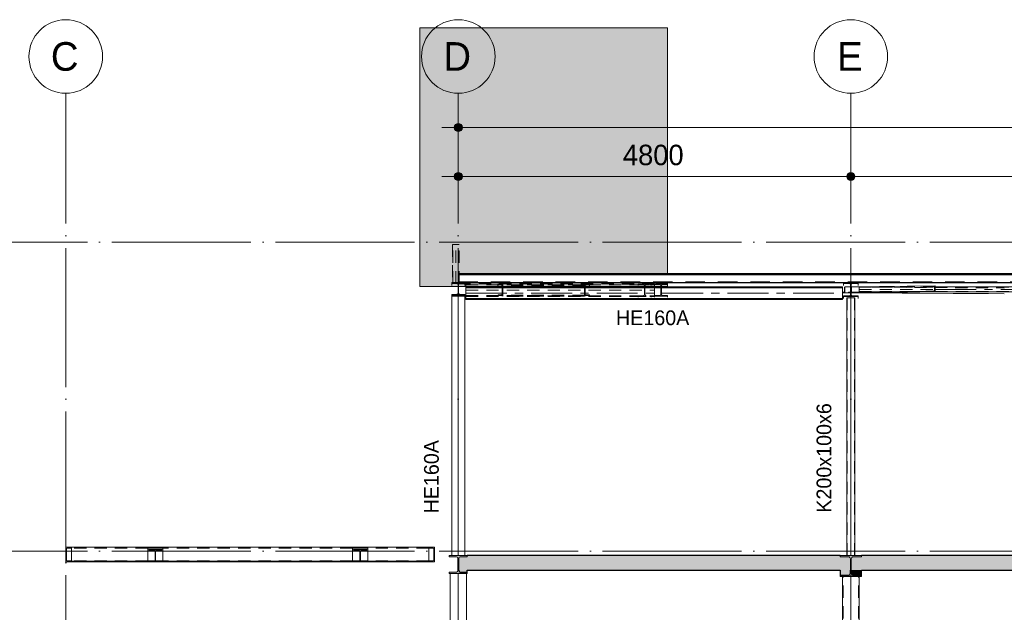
# Model space of a CAD drawing. Header units: millimetres. Extents: x -1359 to 538036, y -4592 to 9900.
# Tile 12 of 43: x 143955 to 155995, y 2654 to 9900. Entities that reach past the tile are written whole.
import ezdxf

# ---------------------------------------------------------------- set-up
doc = ezdxf.new("R2010")
doc.units = ezdxf.units.MM
for name, pattern in [('Overhead', [396.875, 238.125, -158.75]), ('WSP_hartlijn', [800, 500, -100, 100, -100]), ('WSP_hhidden', [250, 150, -100]), ('WSP_stramienlijn', [2000, 1700, -150, 0, -150])]:
    doc.linetypes.add(name, pattern=pattern)
for name, color, linetype, lineweight in [('00_algemeen - 0_18mm', 1, 'Continuous', 13), ('00_algemeen - hartlijn', 7, 'WSP_hartlijn', 13), ('00_algemeen - hhidden - 0_13mm', 7, 'WSP_hhidden', 13), ('00_algemeen - overhead', 7, 'Overhead', 13), ('00_maatvoering', 8, 'Continuous', 13), ('00_maatvoering-100', 8, 'Continuous', 13), ('07_stramien', 4, 'Continuous', 13), ('07_stramien - levels', 7, 'Continuous', 13), ('23_vloeren', 2, 'Continuous', 18), ('23_vloeren - hatch', 1, 'Continuous', 18), ('23_vloeren -cut-', 3, 'Continuous', 25), ('28_hoofddraagconstructies - kolommen en liggers', 1, 'Continuous', 13), ('28_hoofddraagconstructies - kolommen en liggers - hout', 1, 'Continuous', 13), ('28_hoofddraagconstructies - kolommen en liggers - staal', 1, 'Continuous', 13), ('28_hoofddraagconstructies - kolommen en liggers - staal -cut-', 2, 'Continuous', 13), ('28_hoofddraagconstructies - tags', 7, 'Continuous', 18)]:
    doc.layers.add(name, color=color, linetype=linetype, lineweight=lineweight)
doc.styles.add('Revittext', font='txt', dxfattribs={"height": 250})
doc.styles.add('Revittext_1', font='txt', dxfattribs={"height": 180})
doc.styles.add('Revittext_2', font='txt', dxfattribs={"height": 350})
doc.dimstyles.new('WSP_25_-_transparant', dxfattribs={"dimscale": 304.8, "dimtxt": 252.223969, "dimasz": 1.312336, "dimexe": 0.656168, "dimexo": 0.0625, "dimgap": 0.213255, "dimtad": 1, "dimdec": 0, "dimzin": 0, "dimdsep": 46, "dimtxsty": 'Revittext', "dimblk1": 'DOTSMALL', "dimblk2": 'DOTSMALL', "dimsah": 1, "dimcen": 0.09, "dimdle": 0.656168, "dimazin": 0, "dimtfac": 1, "dimtdec": 4, "dimtix": 1, "dimtmove": 0, "dimatfit": 3, "dimfxl": 0.656168, "dimfxlon": 1, "dimtvp": 1, "dimtolj": 1, "dimtzin": 0, "dimarcsym": 2})

# ---------------------------------------------------------------- blocks, each defined once
blk = doc.blocks.new('28_WSP_SC_staal - RHS v18-0 - RHSH 300x200x8 - S275-1336330-as 1')
at = {"layer": '00_algemeen - hartlijn'}
blk.add_line((33800, -170), (33800, 3090), dxfattribs=at)
at = {"layer": '00_algemeen - hhidden - 0_13mm'}
for p, q in [((33708, -170), (33708, 3090)), ((33892, -170), (33892, 3090))]:
    blk.add_line(p, q, dxfattribs=at)
blk = doc.blocks.new('28_WSP_SC_staal - HE v21-0 - HE200A - S235-1158447-as 1')
at = {"layer": '00_algemeen - hartlijn'}
blk.add_line((38600, -170), (38600, 3130), dxfattribs=at)
blk = doc.blocks.new('28_WSP_SC_staal - RHS v18-0 - RHSH 200x100x6 - S275-1336390-as 1')
at = {"layer": '00_algemeen - hartlijn'}
blk.add_line((29000, 3350), (29000, 6500), dxfattribs=at)
at = {"layer": '00_algemeen - hhidden - 0_13mm'}
for p, q in [((28956, 3350), (28956, 6500)), ((29044, 3350), (29044, 6500))]:
    blk.add_line(p, q, dxfattribs=at)
blk = doc.blocks.new('28_WSP_SC_staal - HE v21-0 - HE160A - S235-1384852-as 1')
at = {"layer": '00_algemeen - hartlijn'}
blk.add_line((19400, 3350), (19400, 6519), dxfattribs=at)
blk = doc.blocks.new('28_WSP_SF_staal - HE v21-0 - HE160A-1328771-as 1')
at = {"layer": '00_algemeen - hartlijn'}
blk.add_line((19493, 6556), (24097, 6556), dxfattribs=at)
at = {"layer": '28_hoofddraagconstructies - kolommen en liggers - staal'}
for p, q in [((19493, 6623), (19493, 6632)), ((24097, 6632), (19493, 6632)), ((19493, 6608), (19493, 6623)), ((19493, 6623), (24097, 6623)), ((24097, 6632), (24097, 6623)), ((24097, 6623), (24097, 6608)), ((19493, 6504), (19493, 6608)), ((19493, 6489), (19493, 6504)), ((24097, 6608), (24097, 6504)), ((24097, 6504), (24097, 6489)), ((19493, 6480), (19493, 6489)), ((19493, 6489), (24097, 6489)), ((19493, 6480), (24097, 6480)), ((24097, 6489), (24097, 6480))]:
    blk.add_line(p, q, dxfattribs=at)
blk = doc.blocks.new('Structural Framing 1 - Structural Framing 1-1333742-as 1')
at = {"layer": '28_hoofddraagconstructies - kolommen en liggers'}
h = blk.add_hatch(color=256, dxfattribs=at)
h.paths.add_polyline_path([(18930, 6637), (19397, 6637), (19397, 6658), (19394, 6664), (19388, 6668), (19382, 6669), (19320, 6670), (19320, 6685), (19400, 6685), (19400, 6793), (21960, 6793), (21960, 9800), (18930, 9800)])
h.paths.add_polyline_path([(20082, 6637), (21960, 6637), (21960, 6679), (19480, 6679), (19480, 6669), (19415, 6669), (19408, 6666), (19404, 6660), (19403, 6661), (19403, 6637), (20025, 6637)])
for p, q in [((18930, 9800), (21960, 9800)), ((18930, 6637), (18930, 9800)), ((21960, 9800), (21960, 6793)), ((19397, 6637), (18930, 6637)), ((21960, 6637), (19403, 6637)), ((21960, 6679), (21960, 6637))]:
    blk.add_line(p, q, dxfattribs=at)
blk = doc.blocks.new('Floors 4 - Floors 4-1342340-as 1')
at = {"layer": '23_vloeren - hatch', "linetype": 'WSP_hhidden', "lineweight": 13}
blk.add_hatch(color=256, dxfattribs=at).paths.add_polyline_path([(24233, 3107), (24330, 3107), (24330, 3170), (24205, 3170), (24205, 3131), (24208, 3120), (24217, 3111), (24229, 3107)])
at = {"layer": '23_vloeren -cut-'}
for p, q in [((24205, 3170), (24205, 3131)), ((24330, 3107), (24330, 3170)), ((24229, 3107), (24330, 3107))]:
    blk.add_line(p, q, dxfattribs=at)
blk.add_arc((24229, 3131), 24, 180, 270, dxfattribs=at)
blk = doc.blocks.new('Floors 6 - Floors 6-1343422-as 1')
at = {"layer": '23_vloeren - hatch', "linetype": 'WSP_hhidden', "lineweight": 13}
h = blk.add_hatch(color=256, dxfattribs=at)
h.paths.add_polyline_path([(24070, 3107), (24171, 3107), (24183, 3111), (24192, 3120), (24195, 3131), (24195, 3170), (24070, 3170)])
h.paths.add_polyline_path([(19423, 3146), (19510, 3146), (19510, 3170), (19405, 3170), (19405, 3164), (19410, 3151)])
at = {"layer": '23_vloeren -cut-'}
for p, q in [((19405, 3170), (19405, 3164)), ((19423, 3146), (19510, 3146)), ((19510, 3146), (19510, 3170)), ((24070, 3170), (24070, 3107)), ((24195, 3131), (24195, 3170)), ((24070, 3107), (24171, 3107))]:
    blk.add_line(p, q, dxfattribs=at)
for centre, radius, start, end in [((19423, 3164), 18, 180, 270), ((24171, 3131), 24, 270, 0)]:
    blk.add_arc(centre, radius, start, end, dxfattribs=at)
blk = doc.blocks.new('28_WSP_SF_staal - RHS v18-0 - SHSC 60x60x4 - S275-1328986-as 1')
at = {"layer": '00_algemeen - hartlijn'}
blk.add_line((25233, 6602), (28897, 6602), dxfattribs=at)
at = {"layer": '00_algemeen - hhidden - 0_13mm'}
for p, q in [((25233, 6628), (28897, 6628)), ((25233, 6576), (28897, 6576))]:
    blk.add_line(p, q, dxfattribs=at)
at = {"layer": '28_hoofddraagconstructies - kolommen en liggers', "linetype": 'WSP_hhidden'}
for p, q in [((25233, 6632), (24303, 6632)), ((24303, 6624), (24303, 6632)), ((24303, 6628), (25233, 6628)), ((24303, 6580), (24303, 6624)), ((24303, 6602), (25233, 6602)), ((24303, 6572), (24303, 6580)), ((24303, 6576), (24793, 6576)), ((24303, 6572), (24437, 6572)), ((24444, 6572), (25057, 6572)), ((24800, 6576), (25233, 6576)), ((25064, 6572), (25099, 6572))]:
    blk.add_line(p, q, dxfattribs=at)
at = {"layer": '28_hoofddraagconstructies - kolommen en liggers - staal'}
for p, q in [((28897, 6632), (25233, 6632)), ((28897, 6632), (28897, 6624)), ((28897, 6624), (28897, 6580)), ((25106, 6572), (28897, 6572)), ((28897, 6580), (28897, 6572))]:
    blk.add_line(p, q, dxfattribs=at)
blk = doc.blocks.new('28_WSP_SC_staal - RHS v18-0 - SHSC 80x80x4 - S275-1206760-as 1')
at = {"layer": '28_hoofddraagconstructies - kolommen en liggers', "linetype": 'WSP_hhidden'}
for p, q in [((19334, 6676), (19334, 7150)), ((19370, 6676), (19370, 7150)), ((19406, 6676), (19406, 7150))]:
    blk.add_line(p, q, dxfattribs=at)
blk = doc.blocks.new('28_WSP_SF_staal - HE v21-0 - HE160A-1333342-as 1')
at = {"layer": '28_hoofddraagconstructies - kolommen en liggers', "linetype": 'WSP_hhidden'}
for p, q in [((19493, 6660), (19493, 6669)), ((21800, 6668), (19493, 6669)), ((19493, 6645), (19493, 6660)), ((19493, 6660), (21800, 6659)), ((19493, 6637), (19493, 6645)), ((19493, 6607), (19493, 6632)), ((21800, 6662), (21800, 6659)), ((21800, 6659), (21800, 6644)), ((21800, 6644), (21800, 6637)), ((21800, 6632), (21800, 6540)), ((19493, 6593), (21800, 6592)), ((19493, 6526), (21800, 6525)), ((19493, 6517), (21800, 6516)), ((21800, 6540), (21800, 6525)), ((21800, 6525), (21800, 6516))]:
    blk.add_line(p, q, dxfattribs=at)
at = {"layer": '28_hoofddraagconstructies - kolommen en liggers - staal'}
for p, q in [((19493, 6632), (19493, 6637)), ((21800, 6637), (21800, 6632))]:
    blk.add_line(p, q, dxfattribs=at)
blk = doc.blocks.new('28_WSP_SF_staal - HFL v21-0 - Lequ 70x70x7-1200317-as 1')
at = {"layer": '28_hoofddraagconstructies - kolommen en liggers', "linetype": 'WSP_hhidden'}
for p, q in [((24197, 6632), (24203, 6632)), ((24210, 6632), (24712, 6628)), ((24727, 6628), (26074, 6619)), ((24197, 6562), (24203, 6562)), ((24197, 6562), (24203, 6562))]:
    blk.add_line(p, q, dxfattribs=at)
at = {"layer": '28_hoofddraagconstructies - kolommen en liggers - staal'}
for p, q in [((24124, 6628), (24124, 6578)), ((24127, 6632), (24126, 6632)), ((24127, 6562), (24127, 6632)), ((24127, 6632), (24197, 6632)), ((24203, 6632), (24210, 6632)), ((24101, 6565), (24101, 6562)), ((24101, 6562), (24127, 6562)), ((24121, 6569), (24103, 6569)), ((24104, 6562), (24197, 6562)), ((24127, 6562), (24197, 6562)), ((24203, 6562), (26074, 6549)), ((24203, 6562), (25884, 6550))]:
    blk.add_line(p, q, dxfattribs=at)
for centre, major_axis, start_param, end_param in [((24126, 6628), (0.03, 4.5), 0.00247, 1.573266), ((24103, 6565), (0.03, 4.5), 0.00247, 1.573266), ((24121, 6578), (0.06, 9), 3.144062, 4.714859)]:
    blk.add_ellipse(centre, major_axis=major_axis, ratio=0.367036, start_param=start_param, end_param=end_param, dxfattribs=at)
blk = doc.blocks.new('28_WSP_SF_staal - HFL v21-0 - Lequ 70x70x7-1304587-as 1')
at = {"layer": '28_hoofddraagconstructies - kolommen en liggers', "linetype": 'WSP_hhidden'}
blk.add_hatch(color=256, dxfattribs=at).paths.add_polyline_path([(25116, 6573), (25233, 6574), (25233, 6644), (25227, 6644), (25221, 6639), (25220, 6586), (25217, 6583), (25212, 6581), (25206, 6581), (25119, 6579), (25116, 6575)])
for p, q in [((24203, 6570), (24197, 6570)), ((24203, 6563), (24197, 6563)), ((24203, 6562), (24197, 6562)), ((25209, 6581), (25206, 6581))]:
    blk.add_line(p, q, dxfattribs=at)
blk.add_ellipse((24203, 6578), major_axis=(-0.1, 9), ratio=0.599976, start_param=3.237093, end_param=3.920241, dxfattribs=at)
at = {"layer": '28_hoofddraagconstructies - kolommen en liggers - staal'}
for p, q in [((24208, 6578), (24208, 6628)), ((25229, 6644), (24211, 6632)), ((24171, 6562), (24171, 6565)), ((24197, 6563), (24171, 6562)), ((24197, 6570), (24173, 6569)), ((24197, 6562), (24174, 6562)), ((25124, 6580), (24203, 6570)), ((25116, 6573), (24203, 6563)), ((24213, 6562), (24203, 6562)), ((25233, 6574), (24213, 6562))]:
    blk.add_line(p, q, dxfattribs=at)
for centre, major_axis, start_param, end_param in [((24211, 6628), (-0.05, 4.5), 0, 1.564047), ((24173, 6565), (-0.05, 4.5), 0, 1.564047), ((24203, 6578), (-0.1, 9), 3.920241, 4.705639)]:
    blk.add_ellipse(centre, major_axis=major_axis, ratio=0.599976, start_param=start_param, end_param=end_param, dxfattribs=at)
at = {"layer": '28_hoofddraagconstructies - kolommen en liggers - staal -cut-'}
for p, q in [((25221, 6639), (25221, 6590)), ((25233, 6644), (25229, 6644)), ((25233, 6574), (25233, 6644)), ((25116, 6575), (25116, 6573)), ((25116, 6573), (25233, 6574)), ((25206, 6581), (25124, 6580)), ((25206, 6581), (25206, 6581))]:
    blk.add_line(p, q, dxfattribs=at)
at = {"layer": '28_hoofddraagconstructies - kolommen en liggers - staal -cut-', "flags": 128}
for points in [[(25228, 6644), (25227, 6644), (25226, 6643), (25224, 6643), (25223, 6642), (25222, 6642), (25222, 6641), (25221, 6640), (25221, 6639)], [(25123, 6580), (25122, 6580), (25121, 6580), (25119, 6579), (25118, 6579), (25117, 6578), (25117, 6577), (25116, 6576), (25116, 6575)], [(25221, 6590), (25221, 6588), (25220, 6586), (25219, 6585), (25217, 6583), (25215, 6582), (25212, 6581), (25209, 6581)]]:
    blk.add_lwpolyline(points, dxfattribs=at)
blk = doc.blocks.new('28_WSP_SF_staal - UNP v18-0 - UNP140-1334457-as 1')
at = {"layer": '28_hoofddraagconstructies - kolommen en liggers', "linetype": 'WSP_hhidden'}
blk.add_line((20952, 6520), (20952, 6528), dxfattribs=at)
blk = doc.blocks.new('28_WSP_SF_staal - UNP v18-0 - UNP140-1334458-as 1')
at = {"layer": '28_hoofddraagconstructies - kolommen en liggers', "linetype": 'WSP_hhidden'}
blk.add_line((19938, 6520), (19938, 6528), dxfattribs=at)
blk = doc.blocks.new('28_WSP_SF_staal - UNP v18-0 - UNP140-1305042-as 1')
at = {"layer": '28_hoofddraagconstructies - kolommen en liggers', "linetype": 'WSP_hhidden'}
for p, q in [((20945, 6660), (19945, 6660)), ((20945, 6652), (19945, 6652)), ((20945, 6649), (19945, 6649)), ((20945, 6531), (19945, 6531)), ((20945, 6528), (19945, 6528)), ((20945, 6520), (19945, 6520))]:
    blk.add_line(p, q, dxfattribs=at)
blk = doc.blocks.new('Grid - Stramienbol 9_0mm-3500-as 1')
at = {"layer": '07_stramien'}
blk.add_circle((14600, 9450), 450, dxfattribs=at)
blk = doc.blocks.new('DIMBLOCK28-as 1')
at = {"layer": '00_maatvoering-100'}
h = blk.add_hatch(color=256, dxfattribs=at)
edge = h.paths.add_edge_path()
edge.add_arc((149318, 8582), 50, 0, 360)
h = blk.add_hatch(color=256, dxfattribs=at)
edge = h.paths.add_edge_path()
edge.add_arc((168518, 8582), 50, 0, 360)
for p, q in [((149318, 8782), (149318, 8382)), ((149318, 8582), (149318, 8782)), ((168518, 8782), (168518, 8382)), ((168518, 8582), (168518, 8782)), ((149118, 8582), (168718, 8582))]:
    blk.add_line(p, q, dxfattribs=at)
for centre in [(149318, 8582), (168518, 8582)]:
    blk.add_circle(centre, 50, dxfattribs=at)
at = {"layer": '00_maatvoering-100', "color": 0, "insert": (158433, 8971), "char_height": 250, "width": 1164.11, "attachment_point": 1, "line_spacing_factor": 0.931288, "style": 'Revittext'}
blk.add_mtext('19200', dxfattribs=at)
blk = doc.blocks.new('_DotSmall')
at = {"color": 0, "linetype": 'ByBlock', "const_width": 0.5}
blk.add_lwpolyline([(-0.0625, 0, 1), (0.0625, 0, 1)], format="xyb", close=True, dxfattribs=at)
blk = doc.blocks.new('DIMBLOCK29-as 1')
at = {"layer": '00_maatvoering-100'}
h = blk.add_hatch(color=256, dxfattribs=at)
edge = h.paths.add_edge_path()
edge.add_arc((149318, 7982), 50, 0, 360)
h = blk.add_hatch(color=256, dxfattribs=at)
edge = h.paths.add_edge_path()
edge.add_arc((154118, 7982), 50, 0, 360)
for p, q in [((149318, 8182), (149318, 7782)), ((149318, 7982), (149318, 8182)), ((154118, 8182), (154118, 7782)), ((154118, 7982), (154118, 8182)), ((149118, 7982), (154118, 7982))]:
    blk.add_line(p, q, dxfattribs=at)
for centre in [(149318, 7982), (154118, 7982)]:
    blk.add_circle(centre, 50, dxfattribs=at)
at = {"layer": '00_maatvoering-100', "color": 0, "insert": (151330, 8371), "char_height": 250, "width": 931.29, "attachment_point": 1, "line_spacing_factor": 0.931288, "style": 'Revittext'}
blk.add_mtext('4800', dxfattribs=at)
blk = doc.blocks.new('DIMBLOCK30-as 1')
at = {"layer": '00_maatvoering-100'}
h = blk.add_hatch(color=256, dxfattribs=at)
edge = h.paths.add_edge_path()
edge.add_arc((154118, 7982), 50, 0, 360)
h = blk.add_hatch(color=256, dxfattribs=at)
edge = h.paths.add_edge_path()
edge.add_arc((158918, 7982), 50, 0, 360)
for p, q in [((154118, 8182), (154118, 7782)), ((154118, 7982), (154118, 8182)), ((158918, 8182), (158918, 7782)), ((158918, 7982), (158918, 8182)), ((154118, 7982), (158918, 7982))]:
    blk.add_line(p, q, dxfattribs=at)
for centre in [(154118, 7982), (158918, 7982)]:
    blk.add_circle(centre, 50, dxfattribs=at)
at = {"layer": '00_maatvoering-100', "color": 0, "insert": (156130, 8371), "char_height": 250, "width": 931.29, "attachment_point": 1, "line_spacing_factor": 0.931288, "style": 'Revittext'}
blk.add_mtext('4800', dxfattribs=at)

msp = doc.modelspace()

# ---------------------------------------------------------------- hatches: boundary and pattern name
at = {"layer": '23_vloeren - hatch'}
h = msp.add_hatch(color=256, dxfattribs=at)
h.paths.add_polyline_path([(149322.9, 3170), (154113.1, 3170), (154113.1, 3308.5), (154109.9, 3320.5), (154101.1, 3329.3), (154089.1, 3332.5), (153988.1, 3332.5), (153988.1, 3350), (149428.1, 3350), (149428.1, 3334), (149340.9, 3334), (149328.2, 3328.7), (149322.9, 3316), (149322.9, 3284.5)])
h.paths.add_polyline_path([(163704.3, 3170), (163713.1, 3170), (163713.1, 3308.5), (163709.9, 3320.5), (163701.1, 3329.3), (163689.1, 3332.5), (163588.1, 3332.5), (163588.1, 3350), (159048.1, 3350), (159048.1, 3332.5), (158947.1, 3332.5), (158935.1, 3329.3), (158926.4, 3320.5), (158923.1, 3308.5), (158923.1, 3170), (163476.9, 3170)])
h.paths.add_polyline_path([(163723.1, 3170), (168513.4, 3170), (168513.4, 3316), (168508.1, 3328.7), (168495.4, 3334), (168408.1, 3334), (168408.1, 3350), (163848.1, 3350), (163848.1, 3332.5), (163747.1, 3332.5), (163735.1, 3329.3), (163726.4, 3320.5), (163723.1, 3308.5), (163723.1, 3284.5)])
h.paths.add_polyline_path([(154123.1, 3170), (158913.1, 3170), (158913.1, 3308.5), (158909.9, 3320.5), (158901.1, 3329.3), (158889.1, 3332.5), (158788.1, 3332.5), (158788.1, 3350), (154248.1, 3350), (154248.1, 3332.5), (154147.1, 3332.5), (154135.1, 3329.3), (154126.4, 3320.5), (154123.1, 3308.5), (154123.1, 3284.5)])
at = {"layer": '28_hoofddraagconstructies - kolommen en liggers - staal'}
for points in [[(149238.1, 6532.6), (149398.1, 6532.6), (149398.1, 6541.6), (149332.8, 6542), (149326.8, 6544.9), (149322.6, 6550.1), (149321.1, 6556.6), (149321.5, 6664), (149324.4, 6670), (149329.6, 6674.2), (149336.1, 6675.7), (149398.1, 6675.7), (149398.1, 6684.7), (149238.1, 6684.7), (149238.1, 6675.7), (149303.5, 6675.3), (149309.5, 6672.4), (149313.7, 6667.2), (149315.1, 6660.6), (149314.8, 6553.3), (149311.9, 6547.3), (149306.7, 6543.1), (149300.1, 6541.6), (149238.1, 6541.6)], [(154208.1, 6513.6), (154208.1, 6523.1), (154132.8, 6523.5), (154126.8, 6526.4), (154122.6, 6531.6), (154121.1, 6538.1), (154121.5, 6663.5), (154124.4, 6669.5), (154129.6, 6673.7), (154136.1, 6675.2), (154208.1, 6675.2), (154208.1, 6684.7), (154028.1, 6684.7), (154028.1, 6675.2), (154103.5, 6674.8), (154109.5, 6671.9), (154113.7, 6666.7), (154115.1, 6660.1), (154114.8, 6534.8), (154111.9, 6528.8), (154106.7, 6524.6), (154100.1, 6523.1), (154028.1, 6523.1), (154028.1, 6513.6), (154151.4, 6513.6)], [(144518.1, 3270), (144588.1, 3270), (144588.1, 3273.2), (144586.8, 3276.8), (144583.5, 3278.6), (144536.2, 3282.3), (144529.1, 3285.9), (144526.1, 3293.3), (144526.1, 3426.7), (144529.1, 3434.1), (144536.2, 3437.7), (144583.5, 3441.4), (144586.8, 3443.2), (144588.1, 3450), (144518.1, 3450)], [(145693.1, 3270), (145693.1, 3279), (145631.1, 3279), (145620.5, 3283.4), (145616.1, 3294), (145616.1, 3398), (145620.5, 3408.6), (145631.1, 3413), (145693.1, 3413), (145693.1, 3422), (145533.1, 3422), (145533.1, 3413), (145595.1, 3413), (145605.8, 3408.6), (145610.1, 3398), (145610.1, 3294), (145605.8, 3283.4), (145595.1, 3279), (145533.1, 3279), (145533.1, 3270)], [(148198.1, 3270), (148198.1, 3279), (148136.1, 3279), (148125.5, 3283.4), (148121.1, 3294), (148121.1, 3398), (148125.5, 3408.6), (148136.1, 3413), (148198.1, 3413), (148198.1, 3422), (148038.1, 3422), (148038.1, 3413), (148100.1, 3413), (148110.8, 3408.6), (148115.1, 3398), (148115.1, 3294), (148110.8, 3283.4), (148100.1, 3279), (148038.1, 3279), (148038.1, 3270)], [(149028.1, 3270), (149028.1, 3450), (148958.1, 3450), (148958.1, 3446.8), (148959.5, 3443.2), (148962.8, 3441.4), (149010.1, 3437.7), (149017.2, 3434.1), (149020.1, 3426.7), (149020.1, 3293.3), (149017.2, 3285.9), (149010.1, 3282.3), (148962.8, 3278.6), (148959.5, 3276.8), (148958.1, 3270)], [(149375, 3130), (149428.1, 3130), (149428.1, 3146), (149340.9, 3146), (149328.2, 3151.3), (149322.9, 3164), (149322.9, 3316), (149328.2, 3328.7), (149340.9, 3334), (149428.1, 3334), (149428.1, 3350), (149208.1, 3350), (149208.1, 3334), (149295.4, 3334), (149308.1, 3328.7), (149313.4, 3316), (149313.4, 3164), (149308.1, 3151.3), (149295.4, 3146), (149208.1, 3146), (149208.1, 3130)], [(154151.4, 3090), (154248.1, 3090), (154248.1, 3107.5), (154147.1, 3107.5), (154135.1, 3110.7), (154126.4, 3119.5), (154123.1, 3131.5), (154123.1, 3308.5), (154126.4, 3320.5), (154135.1, 3329.3), (154151.4, 3332.5), (154248.1, 3332.5), (154248.1, 3350), (153988.1, 3350), (153988.1, 3332.5), (154089.1, 3332.5), (154101.1, 3329.3), (154109.9, 3320.5), (154113.1, 3308.5), (154113.1, 3131.5), (154109.9, 3119.5), (154101.1, 3110.7), (154089.1, 3107.5), (153988.1, 3107.5), (153988.1, 3090)]]:
    msp.add_hatch(color=256, dxfattribs=at).paths.add_polyline_path(points)

# ---------------------------------------------------------------- linework, layer by layer
at = {"layer": '00_algemeen - 0_18mm'}
msp.add_line((149318.1, 6782.3), (168518.1, 6782.3), dxfattribs=at)
at = {"layer": '00_algemeen - overhead'}
msp.add_line((149318.1, 6695.9), (168518.1, 6695.9), dxfattribs=at)
at = {"layer": '07_stramien', "linetype": 'WSP_stramienlijn'}
for p, q in [((144518.1, -4592.4), (144518.1, 9000)), ((149318.1, -4592.4), (149318.1, 9000)), ((154118.1, -4592.4), (154118.1, 9000))]:
    msp.add_line(p, q, dxfattribs=at)
at = {"layer": '07_stramien - levels', "linetype": 'WSP_stramienlijn'}
for p, q in [((139082.3, 7180), (173314.1, 7180)), ((139082.3, 3400), (173314.1, 3400))]:
    msp.add_line(p, q, dxfattribs=at)
at = {"layer": '23_vloeren', "linetype": 'WSP_hhidden', "lineweight": 13}
for p, q in [((149318.1, 6671.5), (149318.1, 6685.1)), ((149318.1, 6671.5), (151718.1, 6671.5)), ((151718.1, 6671.5), (151718.1, 6660.5))]:
    msp.add_line(p, q, dxfattribs=at)
at = {"layer": '23_vloeren'}
for p, q in [((149322.9, 3316), (149322.9, 3170)), ((149428.1, 3334), (149340.9, 3334)), ((149428.1, 3350), (149428.1, 3334)), ((153988.1, 3332.5), (153988.1, 3350)), ((154089.1, 3332.5), (153988.1, 3332.5)), ((154113.1, 3170), (154113.1, 3308.5)), ((154123.1, 3308.5), (154123.1, 3170)), ((154248.1, 3332.5), (154147.1, 3332.5)), ((154248.1, 3350), (154248.1, 3332.5))]:
    msp.add_line(p, q, dxfattribs=at)
for centre, radius, start, end in [((149340.9, 3316), 18, 90, 180), ((154089.1, 3308.5), 24, 360, 90), ((154147.1, 3308.5), 24, 90, 180)]:
    msp.add_arc(centre, radius, start, end, dxfattribs=at)
at = {"layer": '23_vloeren -cut-'}
for p, q in [((149318.1, 6793.1), (149318.1, 6685.1)), ((168518.1, 6793.1), (149318.1, 6793.1)), ((149318.1, 6685.1), (168518.1, 6685.1)), ((153988.1, 3350), (149428.1, 3350)), ((158788.1, 3350), (154248.1, 3350)), ((149428.1, 3170), (153988.1, 3170)), ((154248.1, 3170), (158788.1, 3170))]:
    msp.add_line(p, q, dxfattribs=at)
at = {"layer": '28_hoofddraagconstructies - kolommen en liggers', "linetype": 'WSP_hhidden'}
for p, q in [((149248.1, 7150), (149248.1, 6675.6)), ((149248.1, 7150), (149256.1, 7150)), ((149256.1, 7150), (149320.1, 7150)), ((149320.1, 7150), (149328.1, 7150)), ((149328.1, 6675.6), (149328.1, 7150)), ((149238.1, 6669.2), (149238.1, 6651)), ((149320.1, 6675.6), (149301, 6675.6)), ((149315.1, 6662.2), (149315.1, 6660.6)), ((149328.1, 6675.6), (149320.1, 6675.6)), ((149321.1, 6660.6), (149321.5, 6664)), ((149398.1, 6669.2), (149398.1, 6651)), ((149863.1, 6667.7), (149803.1, 6667.7)), ((149803.1, 6667.7), (149803.1, 6664.7)), ((149803.1, 6664.7), (149803.1, 6645.5)), ((149807.3, 6659.7), (149807.3, 6651.8)), ((149807.8, 6659.7), (149847.1, 6656.6)), ((149847.1, 6656.6), (149847.1, 6648.7)), ((149856.1, 6646.6), (149856.1, 6548.8)), ((149863.1, 6527.7), (149863.1, 6667.7)), ((150863.1, 6667.7), (150863.1, 6527.7)), ((150923.1, 6667.7), (150863.1, 6667.7)), ((150870.1, 6548.8), (150870.1, 6646.6)), ((150879.2, 6656.6), (150910.8, 6659.1)), ((150879.2, 6648.7), (150879.2, 6656.6)), ((150912, 6659.2), (150919, 6659.7)), ((150919, 6651.8), (150919, 6659.7)), ((150923.1, 6664.7), (150923.1, 6667.7)), ((150923.1, 6645.5), (150923.1, 6664.7)), ((151518.1, 6667.7), (151518.1, 6658.7)), ((151654.5, 6667.7), (151518.1, 6667.7)), ((151518.1, 6658.7), (151580.1, 6658.7)), ((151518.1, 6650.8), (151518.1, 6658.7)), ((151595.1, 6643.7), (151595.1, 6539.7)), ((151601.1, 6539.7), (151601.1, 6643.7)), ((151616.1, 6658.7), (151652.1, 6658.7)), ((151678.1, 6658.7), (151678.1, 6667.7)), ((151678.1, 6650.8), (151678.1, 6658.7)), ((151878.1, 6671), (151718.1, 6671)), ((151718.1, 6662), (151780.1, 6662)), ((151718.1, 6651), (151718.1, 6660.5)), ((151795.1, 6647), (151795.1, 6637)), ((151795.1, 6632.3), (151795.1, 6543)), ((151801.1, 6637), (151801.1, 6647)), ((151801.1, 6543), (151801.1, 6632.3)), ((151816.1, 6662), (151878.1, 6662)), ((149803.1, 6530.7), (149803.1, 6527.7)), ((149803.1, 6527.7), (149863.1, 6527.7)), ((149803.1, 6527.7), (149803.1, 6519.7)), ((149847.1, 6538.8), (149807.3, 6535.6)), ((149863.1, 6527.7), (149863.1, 6519.7)), ((150863.1, 6527.7), (150923.1, 6527.7)), ((150863.1, 6519.7), (150863.1, 6527.7)), ((150919, 6535.6), (150879.2, 6538.8)), ((150923.1, 6527.7), (150923.1, 6530.7)), ((150923.1, 6519.7), (150923.1, 6527.7)), ((151580.1, 6524.7), (151518.1, 6524.7)), ((151518.1, 6524.7), (151518.1, 6515.7)), ((151518.1, 6515.7), (151615.1, 6515.7)), ((151518.1, 6507.7), (151518.1, 6515.7)), ((151617.4, 6524.7), (151616.1, 6524.7)), ((151678.1, 6515.7), (151678.1, 6524.7)), ((151678.1, 6507.7), (151678.1, 6515.7)), ((151780.1, 6528), (151718.1, 6528)), ((151718.1, 6528), (151718.1, 6519)), ((151718.1, 6519), (151878.1, 6519)), ((151718.1, 6508), (151718.1, 6519)), ((151878.1, 6528), (151816.1, 6528)), ((151878.1, 6519), (151878.1, 6528)), ((151878.1, 6508), (151878.1, 6519)), ((145520.4, 3441.4), (144588.2, 3441.4)), ((145520.4, 3437.7), (144588.2, 3437.7)), ((148025.4, 3441.4), (145705.9, 3441.4)), ((148025.4, 3437.7), (145705.9, 3437.7)), ((148958.1, 3441.4), (148210.9, 3441.4)), ((148958.1, 3437.7), (148210.9, 3437.7)), ((145520.4, 3282.3), (144588.2, 3282.3)), ((145693.1, 3278.6), (145533.2, 3278.6)), ((145623, 3282.3), (145603.3, 3282.3)), ((148025.4, 3282.3), (145705.9, 3282.3)), ((148198.1, 3278.6), (148038.2, 3278.6)), ((148128, 3282.3), (148108.3, 3282.3)), ((148958.1, 3282.3), (148210.9, 3282.3))]:
    msp.add_line(p, q, dxfattribs=at)
at = {"layer": '28_hoofddraagconstructies - kolommen en liggers', "linetype": 'WSP_hhidden', "flags": 128}
for points in [[(154106.7, 6673.7), (154109.5, 6671.9), (154111.9, 6669.5), (154113.7, 6666.7), (154114.8, 6663.5), (154115.1, 6660.1)], [(154122.6, 6666.7), (154124.4, 6669.5), (154126.8, 6671.9)]]:
    msp.add_lwpolyline(points, dxfattribs=at)
at = {"layer": '28_hoofddraagconstructies - kolommen en liggers', "linetype": 'WSP_hhidden'}
for centre, major_axis, ratio, start_param, end_param in [((149808.1, 6664.7), (5, 0), 0.9998573, 3.1415927, 4.5061354), ((149846.1, 6646.6), (10, 0), 0.9998573, 0, 1.4794125), ((150880.1, 6646.6), (10, 0), 0.9998573, 1.6621801, 3.1415927), ((150918.1, 6664.7), (5, 0), 0.9998573, 4.8756929, 6.2831853), ((151580.1, 6643.7), (15, 0), 0.9998573, 0, 1.5707963), ((151616.1, 6643.7), (15, 0), 0.9998573, 1.5707963, 3.1415927), ((151780.1, 6647), (15, 0), 0.9998647, 0, 1.5707963), ((151816.1, 6647), (15, 0), 0.9998647, 1.5707963, 3.1415927), ((149808.1, 6530.7), (5, 0), 0.9998573, 1.7341002, 3.1415927), ((149846.1, 6548.8), (10, 0), 0.9998573, 4.8037728, 6.2831853), ((150880.1, 6548.8), (10, 0), 0.9998573, 3.1415927, 4.6210052), ((150918.1, 6530.7), (5, 0), 0.9998573, 0, 1.4074924), ((151580.1, 6539.7), (15, 0), 0.9998573, 4.712389, 4.7228555), ((151580.1, 6539.7), (15, 0), 0.9998573, 4.7734722, 6.2831853), ((151616.1, 6539.7), (15, 0), 0.9998573, 3.1415927, 4.6609956), ((151780.1, 6543), (15, 0), 0.9998647, 4.712389, 6.2831853), ((151816.1, 6543), (15, 0), 0.9998647, 3.1415927, 4.712389)]:
    msp.add_ellipse(centre, major_axis=major_axis, ratio=ratio, start_param=start_param, end_param=end_param, dxfattribs=at)
at = {"layer": '28_hoofddraagconstructies - kolommen en liggers - hout'}
for p, q in [((145520.4, 3450), (144588.1, 3450)), ((144588.1, 3280), (144588.1, 3446.8)), ((145520.4, 3450), (145520.4, 3280)), ((145705.8, 3280), (145705.8, 3450)), ((148025.4, 3450), (145705.8, 3450)), ((148025.4, 3450), (148025.4, 3280)), ((148210.8, 3280), (148210.8, 3450)), ((148958.1, 3450), (148210.8, 3450)), ((148958.1, 3446.8), (148958.1, 3280)), ((145520.4, 3280), (144588.1, 3280)), ((148025.4, 3280), (145705.8, 3280)), ((148958.1, 3280), (148210.8, 3280))]:
    msp.add_line(p, q, dxfattribs=at)
at = {"layer": '28_hoofddraagconstructies - kolommen en liggers - staal'}
for p, q in [((149238.1, 6675.7), (149238.1, 6669.2)), ((149398.1, 6675.7), (149398.1, 6669.2)), ((151795.1, 6637), (151795.1, 6632.3)), ((151801.1, 6632.3), (151801.1, 6637)), ((154028.1, 6650.5), (154028.1, 6675.2)), ((154208.1, 6650.5), (154208.1, 6675.2)), ((149238.1, 6532.6), (149238.1, 6519)), ((149238.1, 6519), (149398.1, 6519)), ((149238.1, 3350), (149238.1, 6519)), ((149398.1, 6532.6), (149398.1, 6519)), ((149398.1, 6519), (149398.1, 3350)), ((154028.1, 6489), (154028.1, 6513.6)), ((154208.1, 6489), (154208.1, 6513.6)), ((154068.1, 6499.6), (154068.1, 3350)), ((154077.1, 6499.6), (154068.1, 6499.6)), ((154077.1, 6499.6), (154159.1, 6499.6)), ((154159.1, 6499.6), (154168.1, 6499.6)), ((154168.1, 3350), (154168.1, 6499.6)), ((144588.1, 3437.7), (144536.9, 3437.7)), ((144588.1, 3441.4), (144583.5, 3441.4)), ((145705.8, 3450), (145520.4, 3450)), ((145705.8, 3441.4), (145520.4, 3441.4)), ((145705.8, 3437.7), (145520.4, 3437.7)), ((148210.8, 3450), (148025.4, 3450)), ((148210.8, 3441.4), (148025.4, 3441.4)), ((148210.8, 3437.7), (148025.4, 3437.7)), ((148962.8, 3441.4), (148958.1, 3441.4)), ((149009.4, 3437.7), (148958.1, 3437.7)), ((144588.1, 3282.3), (144536.9, 3282.3)), ((145533.1, 3278.6), (144583.5, 3278.6)), ((145533.1, 3270), (144588.1, 3270)), ((145603.1, 3282.3), (145520.4, 3282.3)), ((145705.8, 3282.3), (145623.2, 3282.3)), ((148038.1, 3278.6), (145693.1, 3278.6)), ((148038.1, 3270), (145693.1, 3270)), ((148108.1, 3282.3), (148025.4, 3282.3)), ((148210.8, 3282.3), (148128.2, 3282.3)), ((148962.8, 3278.6), (148198.1, 3278.6)), ((148958.1, 3270), (148198.1, 3270)), ((149009.4, 3282.3), (148958.1, 3282.3)), ((149322.9, 3170), (149322.9, 3316)), ((149340.9, 3334), (149428.1, 3334)), ((149428.1, 3334), (149428.1, 3350)), ((153988.1, 3350), (153988.1, 3332.5)), ((153988.1, 3332.5), (154089.1, 3332.5)), ((154113.1, 3308.5), (154113.1, 3170)), ((154123.1, 3170), (154123.1, 3308.5)), ((154147.1, 3332.5), (154248.1, 3332.5)), ((154248.1, 3332.5), (154248.1, 3350)), ((149218.1, -170), (149218.1, 3130)), ((149418.1, 3130), (149418.1, -170)), ((154018.1, 3090), (154018.1, -170)), ((154218.1, -170), (154218.1, 3090))]:
    msp.add_line(p, q, dxfattribs=at)
for centre, radius, start, end in [((149340.9, 3316), 18, 90, 180), ((154089.1, 3308.5), 24, 0, 90), ((154147.1, 3308.5), 24, 90, 180)]:
    msp.add_arc(centre, radius, start, end, dxfattribs=at)
at = {"layer": '28_hoofddraagconstructies - kolommen en liggers - staal -cut-'}
for p, q in [((149398.1, 6684.7), (149238.1, 6684.7)), ((149238.1, 6684.7), (149238.1, 6675.7)), ((149238.1, 6675.7), (149300.1, 6675.7)), ((149315.1, 6660.6), (149315.1, 6556.6)), ((149321.1, 6556.6), (149321.1, 6660.6)), ((149336.1, 6675.7), (149398.1, 6675.7)), ((149398.1, 6675.7), (149398.1, 6684.7)), ((154028.1, 6684.7), (154028.1, 6675.2)), ((154208.1, 6684.7), (154028.1, 6684.7)), ((154028.1, 6675.2), (154100.1, 6675.2)), ((154115.1, 6660.1), (154115.1, 6538.1)), ((154121.1, 6538.1), (154121.1, 6660.1)), ((154136.1, 6675.2), (154208.1, 6675.2)), ((154208.1, 6675.2), (154208.1, 6684.7)), ((149300.1, 6541.6), (149238.1, 6541.6)), ((149238.1, 6541.6), (149238.1, 6532.6)), ((149238.1, 6532.6), (149398.1, 6532.6)), ((149398.1, 6541.6), (149336.1, 6541.6)), ((149398.1, 6532.6), (149398.1, 6541.6)), ((154100.1, 6523.1), (154028.1, 6523.1)), ((154028.1, 6523.1), (154028.1, 6513.6)), ((154028.1, 6513.6), (154208.1, 6513.6)), ((154208.1, 6523.1), (154136.1, 6523.1)), ((154208.1, 6513.6), (154208.1, 6523.1)), ((144588.1, 3450), (144518.1, 3450)), ((144518.1, 3450), (144518.1, 3270)), ((144526.1, 3293.3), (144526.1, 3426.7)), ((144536.2, 3437.7), (144583.5, 3441.4)), ((144588.1, 3446.8), (144588.1, 3450)), ((145693.1, 3422), (145533.1, 3422)), ((145533.1, 3422), (145533.1, 3413)), ((145533.1, 3413), (145595.1, 3413)), ((145610.1, 3398), (145610.1, 3294)), ((145616.1, 3294), (145616.1, 3398)), ((145631.1, 3413), (145693.1, 3413)), ((145693.1, 3413), (145693.1, 3422)), ((148198.1, 3422), (148038.1, 3422)), ((148038.1, 3422), (148038.1, 3413)), ((148038.1, 3413), (148100.1, 3413)), ((148115.1, 3398), (148115.1, 3294)), ((148121.1, 3294), (148121.1, 3398)), ((148136.1, 3413), (148198.1, 3413)), ((148198.1, 3413), (148198.1, 3422)), ((149028.1, 3450), (148958.1, 3450)), ((148958.1, 3450), (148958.1, 3446.8)), ((148962.8, 3441.4), (149010.1, 3437.7)), ((149020.1, 3426.7), (149020.1, 3293.3)), ((149028.1, 3270), (149028.1, 3450)), ((144518.1, 3270), (144588.1, 3270)), ((144583.5, 3278.6), (144536.2, 3282.3)), ((144588.1, 3270), (144588.1, 3273.2)), ((145595.1, 3279), (145533.1, 3279)), ((145533.1, 3279), (145533.1, 3270)), ((145533.1, 3270), (145693.1, 3270)), ((145693.1, 3279), (145631.1, 3279)), ((145693.1, 3270), (145693.1, 3279)), ((148100.1, 3279), (148038.1, 3279)), ((148038.1, 3279), (148038.1, 3270)), ((148038.1, 3270), (148198.1, 3270)), ((148198.1, 3279), (148136.1, 3279)), ((148198.1, 3270), (148198.1, 3279)), ((148958.1, 3273.2), (148958.1, 3270)), ((148958.1, 3270), (149028.1, 3270)), ((149010.1, 3282.3), (148962.8, 3278.6)), ((149428.1, 3350), (149208.1, 3350)), ((149208.1, 3350), (149208.1, 3334)), ((149208.1, 3334), (149295.4, 3334)), ((149313.4, 3316), (149313.4, 3164)), ((154248.1, 3350), (153988.1, 3350)), ((149295.4, 3146), (149208.1, 3146)), ((149208.1, 3146), (149208.1, 3130)), ((149322.9, 3164), (149322.9, 3170)), ((149428.1, 3146), (149340.9, 3146)), ((149428.1, 3130), (149428.1, 3146)), ((154113.1, 3170), (154113.1, 3131.5)), ((154123.1, 3131.5), (154123.1, 3170)), ((149208.1, 3130), (149428.1, 3130)), ((154089.1, 3107.5), (153988.1, 3107.5)), ((153988.1, 3107.5), (153988.1, 3090)), ((153988.1, 3090), (154248.1, 3090)), ((154248.1, 3107.5), (154147.1, 3107.5)), ((154248.1, 3090), (154248.1, 3107.5))]:
    msp.add_line(p, q, dxfattribs=at)
at = {"layer": '28_hoofddraagconstructies - kolommen en liggers - staal -cut-', "flags": 128}
for points in [[(149300.1, 6675.7), (149303.5, 6675.3), (149306.7, 6674.2), (149309.5, 6672.4), (149311.9, 6670), (149313.7, 6667.2), (149314.8, 6664), (149315.1, 6662.3)], [(149321.5, 6664), (149322.6, 6667.2), (149324.4, 6670), (149326.8, 6672.4), (149329.6, 6674.2), (149332.8, 6675.3), (149336.1, 6675.7)], [(154100.1, 6675.2), (154103.5, 6674.8), (154106.7, 6673.7)], [(154121.1, 6660.1), (154121.5, 6663.5), (154122.6, 6666.7)], [(154126.8, 6671.9), (154129.6, 6673.7), (154132.8, 6674.8), (154136.1, 6675.2)], [(149315.1, 6556.6), (149314.8, 6553.3), (149313.7, 6550.1), (149311.9, 6547.3), (149309.5, 6544.9), (149306.7, 6543.1), (149303.5, 6542), (149300.1, 6541.6)], [(149336.1, 6541.6), (149332.8, 6542), (149329.6, 6543.1), (149326.8, 6544.9), (149324.4, 6547.3), (149322.6, 6550.1), (149321.5, 6553.3), (149321.1, 6556.6)], [(154115.1, 6538.1), (154114.8, 6534.8), (154113.7, 6531.6), (154111.9, 6528.8), (154109.5, 6526.4), (154106.7, 6524.6), (154103.5, 6523.5), (154100.1, 6523.1)], [(154136.1, 6523.1), (154132.8, 6523.5), (154129.6, 6524.6), (154126.8, 6526.4), (154124.4, 6528.8), (154122.6, 6531.6), (154121.5, 6534.8), (154121.1, 6538.1)]]:
    msp.add_lwpolyline(points, dxfattribs=at)
at = {"layer": '28_hoofddraagconstructies - kolommen en liggers - staal -cut-'}
for centre, radius, start, end in [((144537.1, 3426.7), 11, 94.75876, 180), ((144582.6, 3446.8), 5.5, 278.4994, 0), ((145595.1, 3398), 15, 0, 90), ((145631.1, 3398), 15, 90, 180), ((148100.1, 3398), 15, 0, 90), ((148136.1, 3398), 15, 90, 180), ((148963.6, 3446.8), 5.5, 180, 261.5006), ((149009.1, 3426.7), 11, 0, 85.24124), ((144537.1, 3293.3), 11, 180, 265.24124), ((144582.6, 3273.2), 5.5, 0, 81.5006), ((145595.1, 3294), 15, 270, 0), ((145631.1, 3294), 15, 180, 270), ((148100.1, 3294), 15, 270, 0), ((148136.1, 3294), 15, 180, 270), ((148963.6, 3273.2), 5.5, 98.4994, 180), ((149009.1, 3293.3), 11, 274.75876, 0), ((149295.4, 3316), 18, 0, 90), ((149295.4, 3164), 18, 270, 0), ((149340.9, 3164), 18, 180, 270), ((154089.1, 3131.5), 24, 270, 0), ((154147.1, 3131.5), 24, 180, 270)]:
    msp.add_arc(centre, radius, start, end, dxfattribs=at)

# ---------------------------------------------------------------- block references
at = {"layer": '00_algemeen - hartlijn'}
for name, p in [('28_WSP_SC_staal - HE v21-0 - HE160A - S235-1384852-as 1', (129918.1, 0)), ('28_WSP_SC_staal - HE v21-0 - HE200A - S235-1158447-as 1', (110718.1, 0))]:
    msp.add_blockref(name, p, dxfattribs=at)
at = {"layer": '00_algemeen - hhidden - 0_13mm'}
for name, p in [('28_WSP_SC_staal - RHS v18-0 - RHSH 200x100x6 - S275-1336390-as 1', (125118.1, 0)), ('28_WSP_SC_staal - RHS v18-0 - RHSH 300x200x8 - S275-1336330-as 1', (120318.1, 0))]:
    msp.add_blockref(name, p, dxfattribs=at)
at = {"layer": '07_stramien'}
for p in [(129918.1, 0), (134718.1, 0), (139518.1, 0)]:
    msp.add_blockref('Grid - Stramienbol 9_0mm-3500-as 1', p, dxfattribs=at)
at = {"layer": '23_vloeren'}
for name in ['Floors 6 - Floors 6-1343422-as 1', 'Floors 4 - Floors 4-1342340-as 1']:
    msp.add_blockref(name, (129918.1, 0), dxfattribs=at)
at = {"layer": '28_hoofddraagconstructies - kolommen en liggers'}
for name in ['Structural Framing 1 - Structural Framing 1-1333742-as 1', '28_WSP_SF_staal - HE v21-0 - HE160A-1328771-as 1']:
    msp.add_blockref(name, (129918.1, 0), dxfattribs=at)
at = {"layer": '28_hoofddraagconstructies - kolommen en liggers', "linetype": 'WSP_hhidden'}
for name in ['28_WSP_SC_staal - RHS v18-0 - SHSC 80x80x4 - S275-1206760-as 1', '28_WSP_SF_staal - HE v21-0 - HE160A-1333342-as 1', '28_WSP_SF_staal - UNP v18-0 - UNP140-1305042-as 1', '28_WSP_SF_staal - HFL v21-0 - Lequ 70x70x7-1200317-as 1', '28_WSP_SF_staal - HFL v21-0 - Lequ 70x70x7-1304587-as 1', '28_WSP_SF_staal - RHS v18-0 - SHSC 60x60x4 - S275-1328986-as 1', '28_WSP_SF_staal - UNP v18-0 - UNP140-1334458-as 1', '28_WSP_SF_staal - UNP v18-0 - UNP140-1334457-as 1']:
    msp.add_blockref(name, (129918.1, 0), dxfattribs=at)

# ---------------------------------------------------------------- texts
at = {"layer": '07_stramien', "char_height": 350, "attachment_point": 1, "style": 'Revittext_2'}
for s, insert, width in [('C', (144336, 9625.6), 432.911), ('D', (149136, 9625.6), 432.911), ('E', (153949.5, 9625.6), 400.844)]:
    msp.add_mtext(s, dxfattribs=dict(at, insert=insert, width=width))
at = {"layer": '28_hoofddraagconstructies - tags', "lineweight": 13, "insert": (151246.4, 6345.2), "char_height": 180, "width": 1122.362, "attachment_point": 1, "rotation": 0, "style": 'Revittext_1'}
msp.add_mtext('HE160A', dxfattribs=at)
at = {"layer": '28_hoofddraagconstructies - tags', "lineweight": 13, "char_height": 180, "attachment_point": 1, "rotation": 90, "style": 'Revittext_1', "bg_fill": 3, "box_fill_scale": 1.25, "bg_fill_color": 256, "bg_fill_true_color": 13158600, "bg_fill_transparency": 0}
for s, insert, width in [('K200x100x6', (153699.2, 3872.1), 1651.476), ('HE160A', (148899.2, 3862.9), 1122.362)]:
    msp.add_mtext(s, dxfattribs=dict(at, insert=insert, width=width))

# ---------------------------------------------------------------- dimensions: what is measured, and where the dimension line sits
at = {"layer": '00_maatvoering'}
for base, p1, p2, override, picture, middle in [((168518.1, 8582.3), (149318.1, 8782.3), (168518.1, 8782.3), {"dimpost": '<>', "dimfxl": 19200}, 'DIMBLOCK28-as 1', (158918.1, 8775)), ((154118.1, 7982.3), (149318.1, 8182.3), (154118.1, 8182.3), {"dimpost": '<>', "dimfxl": 4800}, 'DIMBLOCK29-as 1', (151718.1, 8175)), ((158918.1, 7982.3), (154118.1, 8182.3), (158918.1, 8182.3), {"dimpost": '<>', "dimfxl": 4800}, 'DIMBLOCK30-as 1', (156518.1, 8175))]:
    dim = msp.add_linear_dim(base=base, p1=p1, p2=p2, dimstyle='WSP_25_-_transparant', override=override, dxfattribs=at)
    dim.commit()
    dim.dimension.update_dxf_attribs({"geometry": picture, "text_midpoint": middle})

doc.saveas('drawing.dxf')
